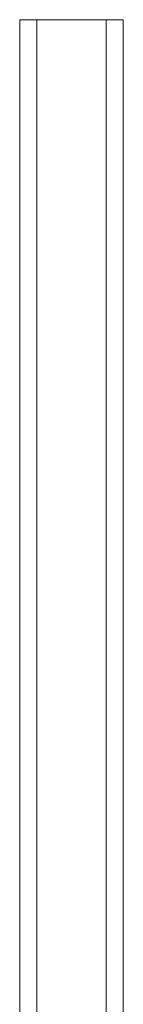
# Model space of a CAD drawing. Header units: millimetres. Extents: x 21 to 1445, y 16 to 3591.
# Tile 8 of 8: x 848 to 908, y 2957 to 3528. Entities that reach past the tile are written whole.
import ezdxf

# ---------------------------------------------------------------- set-up
doc = ezdxf.new("R2010")
doc.units = ezdxf.units.MM

msp = doc.modelspace()

# ---------------------------------------------------------------- linework, layer by layer
at = {"color": 7, "linetype": 'Continuous', "lineweight": 15}
for p, q in [((847.7, 2571.96), (847.7, 3527.95)), ((857.7, 3527.95), (847.7, 3527.95)), ((897.7, 3527.95), (857.7, 3527.95)), ((857.7, 2571.96), (857.7, 3527.95)), ((907.7, 3527.95), (897.7, 3527.95)), ((897.7, 2559.96), (897.7, 3527.95)), ((907.7, 2559.96), (907.7, 3527.95))]:
    msp.add_line(p, q, dxfattribs=at)

doc.saveas('drawing.dxf')
